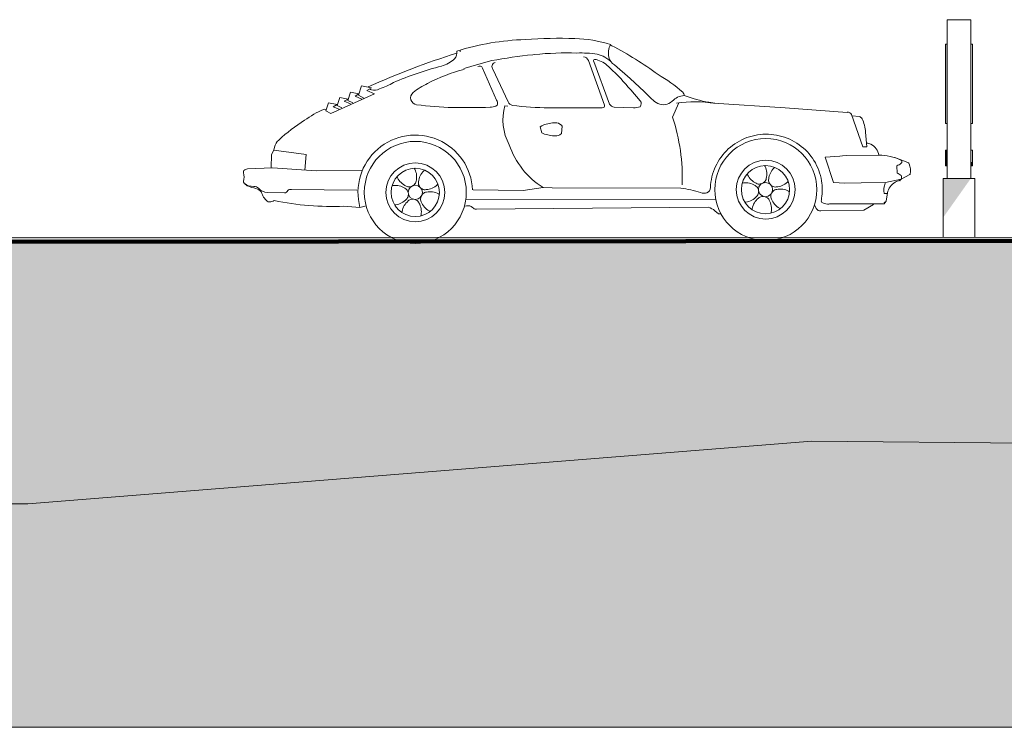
# Model space of a CAD drawing. Header units: metres. Extents: x -111 to -1, y -8 to 26.
# Tile 3 of 256: x -78.08 to -71.88, y -3.1 to 1.36. Entities that reach past the tile are written whole.
import ezdxf

# ---------------------------------------------------------------- set-up
doc = ezdxf.new("R2010")
doc.units = ezdxf.units.M
doc.header["$MEASUREMENT"] = 0
for name, color, linetype in [('04 Einrichtung', 7, 'Continuous'), ('20 Decke', 7, 'Continuous'), ('60 Auffüllung gesamt', 7, 'Continuous'), ('60 Ausstattung außen', 7, 'Continuous'), ('60 Gelände 2D Übersicht', 7, 'Continuous'), ('60 Gelände Hänle', 7, 'Continuous')]:
    doc.layers.add(name, color=color, linetype=linetype)
pattern_1 = [(45, (-27236.1321, 0), (-0.2121320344, 0.2121320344), []), (45, (-27236.2028, 0.0707), (-0.424264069, 0.424264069), []), (45, (-27236.2735, 0.1414), (-0.424264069, 0.424264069), []), (135, (-27236.34423, 0.21213), (0.07071067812, 0.07071067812), [0.3, -0.3])]

# ---------------------------------------------------------------- blocks, each defined once
blk = doc.blocks.new('Auto Symbol 27[2]_1', base_point=(-72.4743, -0.0331))
at = {"layer": '60 Ausstattung außen', "color": 7, "linetype": 'Continuous', "lineweight": 13}
for p, q in [((-74.3507, 1.195), (-74.3617, 1.2005)), ((-75.3079, 1.1554), (-75.3079, 1.1662)), ((-74.8501, 1.1381), (-74.8376, 1.1394)), ((-74.4997, 1.1012), (-74.3985, 0.8208)), ((-74.3656, 0.8275), (-74.4644, 1.0943)), ((-74.3707, 1.1067), (-74.3582, 1.0945)), ((-74.3346, 1.0741), (-74.2361, 0.9889)), ((-75.1667, 1.0539), (-75.0781, 0.851)), ((-75.0058, 0.8407), (-75.1006, 1.046)), ((-75.9283, 0.9424), (-75.9482, 0.8822)), ((-75.9283, 0.9424), (-75.8652, 0.9302)), ((-74.2361, 0.9889), (-74.1479, 0.9059)), ((-75.8462, 0.8919), (-76.1226, 0.7675)), ((-76.0663, 0.8694), (-76.0833, 0.8182)), ((-76.0663, 0.8694), (-76.0127, 0.859)), ((-75.9981, 0.9016), (-76.0151, 0.8504)), ((-75.9981, 0.9016), (-75.9453, 0.8915)), ((-75.9453, 0.8915), (-75.9694, 0.8767)), ((-75.9694, 0.8767), (-75.9269, 0.8582)), ((-75.9482, 0.8822), (-75.9138, 0.864)), ((-75.8652, 0.9302), (-75.8945, 0.9131)), ((-75.8945, 0.9131), (-75.8462, 0.8919)), ((-74.2327, 0.916), (-74.1724, 0.8484)), ((-74.1479, 0.9059), (-74.1008, 0.8599)), ((-76.1362, 0.8352), (-76.1532, 0.7839)), ((-76.1362, 0.8352), (-76.0826, 0.8248)), ((-76.0826, 0.8248), (-76.1075, 0.8102)), ((-76.1075, 0.8102), (-76.0694, 0.794)), ((-76.0833, 0.8182), (-76.0522, 0.8029)), ((-76.0127, 0.859), (-76.0376, 0.8445)), ((-76.0376, 0.8445), (-75.9985, 0.8279)), ((-76.0151, 0.8504), (-75.9833, 0.8339)), ((-75.0072, 0.8147), (-75.0264, 0.8169)), ((-74.2148, 0.803), (-74.3372, 0.807)), ((-73.9304, 0.8343), (-73.9695, 0.7453)), ((-73.7403, 0.8381), (-73.7022, 0.832)), ((-73.7115, 0.8328), (-73.2586, 0.8039)), ((-76.1532, 0.7839), (-76.1226, 0.7675)), ((-76.153, 0.793), (-76.1508, 0.7921)), ((-74.4119, 0.8042), (-74.7488, 0.8034)), ((-73.2586, 0.8039), (-72.8697, 0.775)), ((-72.8408, 0.761), (-72.7704, 0.5578)), ((-72.8377, 0.752), (-72.7928, 0.7482)), ((-74.8024, 0.6829), (-74.7935, 0.6896)), ((-74.7935, 0.6459), (-74.8024, 0.6829)), ((-74.7162, 0.7086), (-74.7093, 0.7092)), ((-74.6697, 0.6947), (-74.6642, 0.6885)), ((-74.6642, 0.6885), (-74.6697, 0.6408)), ((-74.7093, 0.6263), (-74.7162, 0.6269)), ((-72.7537, 0.6492), (-72.7457, 0.5578)), ((-72.7448, 0.5809), (-72.7477, 0.5809)), ((-76.4961, 0.5085), (-76.4979, 0.4254)), ((-76.4822, 0.5366), (-76.4961, 0.5085)), ((-76.4776, 0.5548), (-76.4822, 0.5366)), ((-76.2786, 0.5086), (-76.4822, 0.5366)), ((-76.2856, 0.4114), (-76.2786, 0.5086)), ((-72.9161, 0.4993), (-73.0071, 0.493)), ((-72.8985, 0.5005), (-72.9161, 0.4993)), ((-72.8717, 0.5024), (-72.8988, 0.5005)), ((-72.8717, 0.5024), (-72.6694, 0.5042)), ((-72.7457, 0.5578), (-72.7704, 0.5578)), ((-73.3859, 0.4336), (-73.3898, 0.4398)), ((-73.0071, 0.493), (-72.9559, 0.3332)), ((-72.5691, 0.49), (-72.487, 0.4585)), ((-72.5547, 0.3914), (-72.5567, 0.4384)), ((-72.4834, 0.4571), (-72.487, 0.4585)), ((-76.49, 0.4258), (-76.647, 0.4182)), ((-76.2156, 0.4065), (-76.49, 0.4258)), ((-75.9225, 0.4115), (-76.2156, 0.4065)), ((-75.5923, 0.4163), (-75.5962, 0.4225)), ((-75.5367, 0.4063), (-75.5309, 0.4107)), ((-73.4962, 0.3804), (-73.4986, 0.3872)), ((-73.3303, 0.4236), (-73.3246, 0.428)), ((-72.4743, 0.3832), (-72.5296, 0.3534)), ((-72.4721, 0.3859), (-72.4743, 0.3832)), ((-76.6485, 0.3118), (-76.6648, 0.3255)), ((-75.7293, 0.3133), (-75.7364, 0.3116)), ((-75.7026, 0.3631), (-75.705, 0.37)), ((-75.5969, 0.3191), (-75.6047, 0.3126)), ((-75.5664, 0.3136), (-75.5614, 0.3048)), ((-75.452, 0.3179), (-75.4473, 0.3234)), ((-73.5229, 0.3306), (-73.53, 0.3289)), ((-73.4172, 0.3235), (-73.4073, 0.3256)), ((-73.3906, 0.3364), (-73.3983, 0.3299)), ((-73.36, 0.3309), (-73.355, 0.3221)), ((-73.3395, 0.3095), (-73.3481, 0.3149)), ((-73.2456, 0.3351), (-73.241, 0.3407)), ((-72.8827, 0.3287), (-72.9559, 0.3332)), ((-72.7816, 0.3299), (-72.8827, 0.3287)), ((-72.6284, 0.3334), (-72.7816, 0.3299)), ((-72.6302, 0.3278), (-72.6284, 0.3334)), ((-72.5296, 0.3534), (-72.6284, 0.3334)), ((-72.5668, 0.3351), (-72.5573, 0.3397)), ((-76.4132, 0.2677), (-76.5236, 0.2704)), ((-75.9586, 0.2851), (-76.3691, 0.2888)), ((-75.6383, 0.2789), (-75.6345, 0.2695)), ((-75.6343, 0.2496), (-75.6332, 0.2596)), ((-75.6236, 0.3063), (-75.6137, 0.3083)), ((-75.5459, 0.2922), (-75.5545, 0.2976)), ((-75.5417, 0.2614), (-75.5485, 0.254)), ((-75.4444, 0.2619), (-75.4384, 0.2578)), ((-74.9103, 0.283), (-75.2264, 0.2864)), ((-74.7852, 0.301), (-74.9103, 0.283)), ((-74.7266, 0.2989), (-74.7852, 0.301)), ((-73.9173, 0.2968), (-74.7266, 0.2989)), ((-73.4319, 0.2962), (-73.4281, 0.2868)), ((-73.4279, 0.2668), (-73.4268, 0.2769)), ((-73.3493, 0.2527), (-73.3469, 0.2625)), ((-73.3353, 0.2787), (-73.3422, 0.2713)), ((-73.238, 0.2792), (-73.232, 0.2751)), ((-72.6162, 0.2636), (-72.6367, 0.264)), ((-72.6153, 0.267), (-72.6235, 0.2152)), ((-75.9001, 0.1861), (-75.9385, 0.1759)), ((-75.7128, 0.192), (-75.72, 0.1918)), ((-75.6128, 0.2271), (-75.6027, 0.2278)), ((-75.5837, 0.2219), (-75.5929, 0.2261)), ((-75.5557, 0.2354), (-75.5532, 0.2452)), ((-73.6971, 0.2252), (-75.2702, 0.2285)), ((-73.5064, 0.2093), (-73.5137, 0.2091)), ((-73.4064, 0.2444), (-73.3963, 0.2451)), ((-73.3773, 0.2392), (-73.3865, 0.2433)), ((-73.0635, 0.1683), (-73.0751, 0.1927)), ((-73.0303, 0.2342), (-73.0308, 0.2222)), ((-72.98, 0.1975), (-72.9839, 0.1971)), ((-72.6351, 0.1975), (-72.98, 0.1975)), ((-72.7034, 0.1934), (-72.7638, 0.1579)), ((-72.6351, 0.1975), (-72.6235, 0.2152)), ((-75.9385, 0.1759), (-76.0393, 0.1832)), ((-75.6737, 0.1512), (-75.6742, 0.1439)), ((-75.5532, 0.1294), (-75.5552, 0.1225)), ((-75.5023, 0.154), (-75.4956, 0.1513)), ((-75.2675, 0.186), (-75.2805, 0.1839)), ((-73.7436, 0.1767), (-75.2053, 0.1645)), ((-73.7017, 0.1553), (-73.6787, 0.1364)), ((-73.6787, 0.1364), (-73.6663, 0.1349)), ((-73.4673, 0.1685), (-73.4678, 0.1612)), ((-73.3468, 0.1467), (-73.3489, 0.1398)), ((-73.2959, 0.1713), (-73.2892, 0.1686)), ((-72.7638, 0.1579), (-73.0355, 0.1548))]:
    blk.add_line(p, q, dxfattribs=at)
for centre, radius in [((-75.5899, 0.2705), 0.3214), ((-73.3819, 0.2883), 0.3214), ((-75.5899, 0.2705), 0.1854), ((-73.3819, 0.2883), 0.1854), ((-73.3835, 0.2878), 0.1521), ((-75.5899, 0.2705), 0.1521), ((-75.5899, 0.2705), 0.0446), ((-75.5899, 0.2705), 0.0446), ((-75.5899, 0.2705), 0.0446), ((-73.3835, 0.2878), 0.0446), ((-73.3835, 0.2878), 0.0446), ((-73.3835, 0.2878), 0.0446)]:
    blk.add_circle(centre, radius, dxfattribs=at)
for centre, radius, start, end in [((-74.6801, -1.7615), 3.0029, 88.16382, 94.14236), ((-74.8482, -0.3623), 1.5967, 91.75143, 107.46953), ((-74.6059, 0.4299), 0.8104, 72.41046, 88.4434), ((-74.2358, 1.1453), 0.1376, 155.49715, 189.41206), ((-75.4863, -0.9498), 2.4268, 54.01877, 62.10158), ((-73.7445, -3.8371), 5.2311, 107.63284, 114.18147), ((-75.401, 1.1555), 0.0737, 323.23091, 4.10991), ((-74.5103, -2.1265), 3.2823, 95.9416, 100.49739), ((-74.6308, -0.9807), 2.1301, 88.4042, 95.5712), ((-74.5471, 0.4702), 0.6789, 81.245, 92.06044), ((-74.5304, 1.0922), 0.032, 16.36988, 90.19464), ((-74.4929, 0.9405), 0.2066, 61.6459, 76.24457), ((-74.4555, 1.0025), 0.1343, 50.86478, 63.12017), ((-74.2908, 1.1456), 0.0839, 195.81418, 238.51391), ((-74.9211, -0.9109), 2.0401, 104.29909, 113.28332), ((-75.5082, 1.3173), 0.2646, 288.31141, 308.90664), ((-74.5088, -1.3145), 2.4886, 103.94136, 108.14539), ((-75.1854, 1.0471), 0.0199, 20.16067, 121.79789), ((-75.0803, 1.0632), 0.0265, 104.92505, 220.13505), ((-74.4594, 1.1001), 0.00765, 108.93159, 229.56909), ((-74.4546, 1.081), 0.0274, 57.23505, 105.41049), ((-74.4919, 0.9396), 0.1724, 42.04525, 72.40407), ((-75.3336, 0.0092), 1.4263, 39.47674, 47.16319), ((-75.0235, 0.0353), 1.0431, 104.38359, 117.94741), ((-74.563, 0.1515), 0.9982, 48.74499, 59.76998), ((-75.9558, 1.3468), 0.4464, 288.21193, 300.74109), ((-75.355, 0.6015), 0.3885, 113.88309, 129.91571), ((-75.8636, 0.9406), 0.0239, 230.24878, 265.344), ((-75.8466, 0.967), 0.0537, 249.45324, 304.44704), ((-75.576, 0.8663), 0.0435, 130.47358, 262.59284), ((-73.8868, 0.7666), 0.1151, 94.43678, 137.31132), ((-73.9355, 0.8762), 0.0401, 7.50133, 40.04988), ((-73.5765, 1.7278), 0.9047, 249.33483, 259.56475), ((-75.3086, 2.8762), 2.0711, 262.42475, 268.75886), ((-75.2618, 5.3028), 4.4982, 268.83138, 271.83082), ((-75.1178, 0.8937), 0.0867, 269.8526, 294.16255), ((-75.0856, 0.8276), 0.0135, 283.91264, 359.36098), ((-75.1044, 0.8316), 0.0326, 352.68793, 36.31023), ((-74.698, 0.7296), 0.3398, 165.11734, 207.87587), ((-74.9662, 0.8623), 0.0451, 208.70145, 254.70369), ((-74.7342, 2.7299), 1.9266, 262.72605, 269.56509), ((-74.4094, 0.8159), 0.012, 258.28785, 24.04486), ((-74.335, 0.8401), 0.0331, 202.31215, 266.07229), ((-74.2152, 0.9258), 0.1228, 270.20292, 289.86259), ((-74.1965, 0.83), 0.0303, 319.42336, 37.28195), ((-73.9923, 0.9636), 0.1501, 223.70087, 242.52314), ((-74.0269, 0.9034), 0.0807, 244.55597, 313.35757), ((-73.8247, 0.0055), 0.8355, 81.5689, 98.22631), ((-75.9363, 0.2507), 0.59, 113.12509, 126.49671), ((-76.1608, 0.7757), 0.019, 65.88755, 112.2379), ((-75.1319, 0.3618), 1.2241, 357.91559, 18.25406), ((-72.8653, 0.7474), 0.028, 28.98071, 99.12172), ((-72.8025, 0.7167), 0.033, 33.76179, 72.74882), ((-75.7479, -0.1465), 1.0248, 121.74822, 133.22157), ((-74.7105, 0.5186), 0.1901, 91.71692, 115.88757), ((-74.7076, 0.6525), 0.0567, 48.03657, 91.70605), ((-72.9734, 0.6399), 0.2199, 2.41535, 25.63676), ((-75.5899, 0.2705), 0.3612, 2.41615, 195.19777), ((-74.7105, 0.8169), 0.1901, 244.11218, 268.28307), ((-74.7076, 0.6829), 0.0567, 268.29395, 311.962), ((-73.3787, 0.2826), 0.3546, 98.95318, 121.28432), ((-73.3784, 0.2814), 0.3558, 76.68571, 98.96509), ((-73.3779, 0.2831), 0.354, 54.34193, 76.69686), ((-76.4002, 0.5386), 0.0791, 128.74591, 168.18194), ((-74.5079, 0.7393), 0.5187, 198.97525, 237.68685), ((-73.3805, 0.2856), 0.3511, 121.27858, 143.76035), ((-73.3757, 0.2862), 0.3503, 31.82974, 54.34597), ((-72.7504, 0.5074), 0.0737, 65.61676, 85.64744), ((-72.7598, 0.4925), 0.0912, 7.34483, 64.06245), ((-72.661, 0.2082), 0.2961, 64.02761, 91.61666), ((-73.3835, 0.2878), 0.3473, 143.76414, 166.40883), ((-73.3727, 0.288), 0.3468, 9.15523, 31.82415), ((-72.5919, 0.536), 0.1038, 289.80759, 307.72261), ((-72.5358, 0.4633), 0.0119, 308.25802, 68.33462), ((-72.487, 0.4477), 0.01, 18.58702, 68.97583), ((-72.6069, 0.4074), 0.1365, 350.91216, 18.57694), ((-76.6624, 0.4002), 0.011, 131.62697, 210.19022), ((-76.7749, 0.3686), 0.1062, 344.31056, 14.20603), ((-76.6426, 0.3761), 0.0423, 96.02374, 129.98638), ((-75.693, 0.369), 0.1113, 345.33274, 25.17531), ((-75.4589, 0.3267), 0.1113, 134.35646, 174.19875), ((-73.3965, 0.4298), 0.1113, 206.35694, 246.199), ((-73.4867, 0.3863), 0.1113, 345.33274, 25.17531), ((-73.2525, 0.344), 0.1113, 134.35646, 174.19875), ((-72.5732, 0.3287), 0.0653, 47.71438, 73.52405), ((-72.5513, 0.3655), 0.0249, 330.91898, 27.49701), ((-76.6641, 0.3371), 0.00902, 161.92901, 236.11169), ((-76.6119, 0.3941), 0.0862, 228.38783, 272.91584), ((-76.513, 0.6511), 0.3653, 248.23531, 257.10231), ((-75.7154, 0.2029), 0.1113, 57.33326, 97.17567), ((-75.6029, 0.4125), 0.1113, 206.35694, 246.199), ((-75.6301, 0.339), 0.0334, 238.05877, 281.2586), ((-75.6185, 0.3446), 0.0334, 310.27517, 353.47193), ((-75.5372, 0.3299), 0.0334, 166.05898, 209.2583), ((-75.5282, 0.399), 0.1113, 273.33199, 313.17464), ((-73.3853, 0.2883), 0.3455, 166.42002, 177.78234), ((-73.509, 0.2202), 0.1113, 57.33326, 97.17567), ((-73.4628, 0.2835), 0.0334, 22.27531, 65.47508), ((-73.4237, 0.3563), 0.0334, 238.05877, 281.2586), ((-73.4122, 0.3619), 0.0334, 310.27517, 353.47193), ((-73.3308, 0.3472), 0.0334, 166.05898, 209.2583), ((-73.3218, 0.4163), 0.1113, 273.33199, 313.17464), ((-73.3715, 0.2883), 0.3455, 350.98437, 9.14376), ((-72.5048, 0.2827), 0.1332, 160.19764, 188.07952), ((-72.5065, 0.2408), 0.1119, 122.55586, 166.43572), ((-72.5708, 0.4056), 0.0665, 277.44381, 308.28948), ((-76.6059, 0.2678), 0.0402, 43.30085, 92.27823), ((-76.6131, 0.2277), 0.0698, 39.59289, 74.56816), ((-76.5221, 0.3423), 0.0719, 220.71468, 268.84822), ((-76.4463, 0.3029), 0.1172, 195.20432, 228.8282), ((-76.4112, 0.2812), 0.0136, 261.3882, 315.65319), ((-76.4768, 0.3351), 0.0985, 319.86247, 327.23551), ((-76.3836, 0.2786), 0.0109, 84.2313, 162.7781), ((-76.3737, 0.3351), 0.0465, 259.12432, 275.65148), ((-75.6692, 0.2662), 0.0334, 22.27531, 65.47508), ((-75.6675, 0.2535), 0.0334, 310.05902, 353.25767), ((-75.5283, 0.3206), 0.0334, 238.27483, 281.47162), ((-75.5172, 0.2388), 0.0334, 94.06044, 137.25862), ((-75.496, 0.1633), 0.1113, 62.35655, 102.19912), ((-74.0252, -0.5078), 0.8119, 73.35876, 82.36293), ((-73.7709, 0.3124), 0.0476, 242.74764, 293.12962), ((-73.7619, 0.2985), 0.0315, 287.95265, 5.71128), ((-73.4611, 0.2708), 0.0334, 310.05902, 353.25767), ((-73.3169, 0.2447), 0.0334, 166.27164, 209.47217), ((-73.322, 0.3379), 0.0334, 238.27483, 281.47162), ((-73.3108, 0.2561), 0.0334, 94.06044, 137.25862), ((-73.2896, 0.1806), 0.1113, 62.35655, 102.19912), ((-76.5124, 0.2244), 0.0147, 221.39902, 283.23028), ((-76.5127, 0.2807), 0.0707, 272.98436, 299.20713), ((-76.1115, 2.0086), 1.8268, 258.42024, 272.26465), ((-75.7289, 0.3021), 0.1113, 278.35683, 318.19916), ((-75.5644, 0.1303), 0.1113, 129.33368, 169.17566), ((-75.6103, 0.1938), 0.0334, 94.27374, 137.47388), ((-75.5977, 0.1915), 0.0334, 22.05962, 65.25982), ((-75.6629, 0.1481), 0.1113, 350.35691, 30.19934), ((-75.5233, 0.2274), 0.0334, 166.27164, 209.47217), ((-75.4486, 0.2515), 0.1113, 201.33306, 241.17501), ((-75.2592, 0.1396), 0.0472, 49.85302, 100.1768), ((-73.5226, 0.3194), 0.1113, 278.35683, 318.19916), ((-73.358, 0.1476), 0.1113, 129.33368, 169.17566), ((-73.4039, 0.2111), 0.0334, 94.27374, 137.47388), ((-73.3913, 0.2088), 0.0334, 22.05962, 65.25982), ((-73.4565, 0.1654), 0.1113, 350.35691, 30.19934), ((-73.2423, 0.2688), 0.1113, 201.33306, 241.17501), ((-73.0199, 0.2161), 0.0125, 150.73192, 256.81112), ((-72.9902, 0.2743), 0.0775, 245.21038, 274.67675), ((-75.2069, 0.1914), 0.027, 215.84313, 273.47314), ((-73.793, 0.0276), 0.157, 54.44032, 71.66805), ((-73.0396, 0.182), 0.0275, 209.81234, 278.70058)]:
    blk.add_arc(centre, radius, start, end, dxfattribs=at)
for p in [(-72.5361, 0.3453), (-72.6353, 0.2082)]:
    blk.add_point(p, dxfattribs=at)

msp = doc.modelspace()

# ---------------------------------------------------------------- hatches: boundary and pattern name
at = {"layer": '04 Einrichtung', "linetype": 'Continuous', "lineweight": 0, "true_color": 0x000000}
for points in [[(-72.2496, 0.5374), (-72.2496, 0.5366), (-72.241, 0.5359), (-72.241, 0.5366)], [(-72.2496, 0.5366), (-72.2496, 0.5343), (-72.241, 0.5336), (-72.241, 0.5359)], [(-72.2496, 0.5343), (-72.2496, 0.5307), (-72.241, 0.53), (-72.241, 0.5336)], [(-72.2496, 0.5307), (-72.2496, 0.5257), (-72.241, 0.5251), (-72.241, 0.53)], [(-72.2496, 0.5257), (-72.2496, 0.5195), (-72.241, 0.519), (-72.241, 0.5251)], [(-72.2496, 0.5195), (-72.2496, 0.5124), (-72.241, 0.512), (-72.241, 0.519)], [(-72.2496, 0.5124), (-72.2496, 0.5045), (-72.241, 0.5042), (-72.241, 0.512)], [(-72.2496, 0.5045), (-72.2496, 0.496), (-72.241, 0.4959), (-72.241, 0.5042)], [(-72.241, 0.5366), (-72.241, 0.5359), (-72.2396, 0.5355), (-72.2396, 0.5363)], [(-72.241, 0.5359), (-72.241, 0.5336), (-72.2396, 0.5333), (-72.2396, 0.5355)], [(-72.241, 0.5336), (-72.241, 0.53), (-72.2396, 0.5297), (-72.2396, 0.5333)], [(-72.241, 0.53), (-72.241, 0.5251), (-72.2396, 0.5248), (-72.2396, 0.5297)], [(-72.241, 0.5251), (-72.241, 0.519), (-72.2396, 0.5188), (-72.2396, 0.5248)], [(-72.241, 0.519), (-72.241, 0.512), (-72.2396, 0.5118), (-72.2396, 0.5188)], [(-72.241, 0.512), (-72.241, 0.5042), (-72.2396, 0.5041), (-72.2396, 0.5118)], [(-72.241, 0.5042), (-72.241, 0.4959), (-72.2396, 0.4959), (-72.2396, 0.5041)], [(-72.2496, 0.496), (-72.2496, 0.4874), (-72.241, 0.4874), (-72.241, 0.4959)], [(-72.2496, 0.4874), (-72.2496, 0.4787), (-72.241, 0.4788), (-72.241, 0.4874)], [(-72.2496, 0.4787), (-72.2496, 0.4703), (-72.241, 0.4705), (-72.241, 0.4788)], [(-72.2496, 0.4703), (-72.2496, 0.4624), (-72.241, 0.4627), (-72.241, 0.4705)], [(-72.2496, 0.4624), (-72.2496, 0.4552), (-72.241, 0.4557), (-72.241, 0.4627)], [(-72.2496, 0.4552), (-72.2496, 0.4491), (-72.241, 0.4496), (-72.241, 0.4557)], [(-72.2496, 0.4491), (-72.2496, 0.4441), (-72.241, 0.4447), (-72.241, 0.4496)], [(-72.2496, 0.4441), (-72.2496, 0.4404), (-72.241, 0.4411), (-72.241, 0.4447)], [(-72.2496, 0.4404), (-72.2496, 0.4381), (-72.241, 0.4389), (-72.241, 0.4411)], [(-72.2496, 0.4381), (-72.2496, 0.4374), (-72.241, 0.4381), (-72.241, 0.4389)], [(-72.241, 0.4959), (-72.241, 0.4874), (-72.2396, 0.4874), (-72.2396, 0.4959)], [(-72.241, 0.4874), (-72.241, 0.4788), (-72.2396, 0.4789), (-72.2396, 0.4874)], [(-72.241, 0.4788), (-72.241, 0.4705), (-72.2396, 0.4706), (-72.2396, 0.4789)], [(-72.241, 0.4705), (-72.241, 0.4627), (-72.2396, 0.4629), (-72.2396, 0.4706)], [(-72.241, 0.4627), (-72.241, 0.4557), (-72.2396, 0.4559), (-72.2396, 0.4629)], [(-72.241, 0.4557), (-72.241, 0.4496), (-72.2396, 0.4499), (-72.2396, 0.4559)], [(-72.241, 0.4496), (-72.241, 0.4447), (-72.2396, 0.445), (-72.2396, 0.4499)], [(-72.241, 0.4447), (-72.241, 0.4411), (-72.2396, 0.4414), (-72.2396, 0.445)], [(-72.241, 0.4411), (-72.241, 0.4389), (-72.2396, 0.4392), (-72.2396, 0.4414)], [(-72.241, 0.4389), (-72.241, 0.4381), (-72.2396, 0.4385), (-72.2396, 0.4392)], [(-72.0883, 0.4627), (-72.0896, 0.4629), (-72.0896, 0.4559), (-72.0883, 0.4557)], [(-72.0883, 0.4557), (-72.0896, 0.4559), (-72.0896, 0.4499), (-72.0883, 0.4496)], [(-72.0883, 0.4496), (-72.0896, 0.4499), (-72.0896, 0.445), (-72.0883, 0.4447)], [(-72.0883, 0.4447), (-72.0896, 0.445), (-72.0896, 0.4414), (-72.0883, 0.4411)], [(-72.0883, 0.4411), (-72.0896, 0.4414), (-72.0896, 0.4392), (-72.0883, 0.4389)], [(-72.0883, 0.4389), (-72.0896, 0.4392), (-72.0896, 0.4385), (-72.0883, 0.4381)], [(-72.0796, 0.4624), (-72.0883, 0.4627), (-72.0883, 0.4557), (-72.0796, 0.4552)], [(-72.0796, 0.4552), (-72.0883, 0.4557), (-72.0883, 0.4496), (-72.0796, 0.4491)], [(-72.0796, 0.4491), (-72.0883, 0.4496), (-72.0883, 0.4447), (-72.0796, 0.4441)], [(-72.0796, 0.4441), (-72.0883, 0.4447), (-72.0883, 0.4411), (-72.0796, 0.4404)], [(-72.0796, 0.4404), (-72.0883, 0.4411), (-72.0883, 0.4389), (-72.0796, 0.4381)], [(-72.0796, 0.4381), (-72.0883, 0.4389), (-72.0883, 0.4381), (-72.0796, 0.4374)]]:
    msp.add_hatch(color=18, dxfattribs=at).paths.add_polyline_path(points)
at = {"layer": '20 Decke', "linetype": 'Continuous', "lineweight": 0, "true_color": 0x000000}
msp.add_hatch(color=18, dxfattribs=at).paths.add_polyline_path([(-72.2648, 0.3588), (-72.2648, 0.1111), (-72.0896, 0.3588)])
at = {"layer": '60 Auffüllung gesamt', "linetype": 'Continuous', "lineweight": 18, "true_color": 0xffa8a8}
h = msp.add_hatch(dxfattribs=at)
h.set_pattern_fill('Boden__gewachsen_0001', color=21, style=0, pattern_type=2)
h.set_pattern_definition(pattern_1)
h.paths.add_polyline_path([(-111.2436, -0.8438), (-111.2436, -1.5701), (-104.7799, -1.5203), (-101.3177, -1.5261), (-81.1349, -1.6859), (-78.0305, -1.6923), (-73.0924, -1.2973), (-53.2761, -1.4627), (-37.9393, -1.2031), (-33.9251, -1.5799), (-30.5758, -1.539), (-30.5297, -1.5398), (-18.2829, -1.4943), (-18.1757, -1.4963), (-18.0684, -1.4982), (-17.9612, -1.5002), (-17.8543, -1.5021), (-17.7478, -1.5041), (-10.3433, -1.3808), (-2.348, -1.2492), (-2.348, -2.5), (-2.3419, -2.5), (-2.3419, -0.5242), (-2.7288, -0.5145), (-3.1755, -0.498), (-3.1746, -0.4985), (-3.1746, -0.5015), (-3.1772, -0.503), (-3.1798, -0.5015), (-3.1798, -0.4985), (-3.1787, -0.4979), (-3.1872, -0.4976), (-3.1856, -0.4985), (-3.1856, -0.5015), (-3.1882, -0.503), (-3.1908, -0.5015), (-3.1908, -0.4985), (-3.1891, -0.4975), (-16.6165, 0), (-17.1837, 0), (-17.2367, -0.0004), (-60.0718, -0.0088), (-60.9134, 0), (-63.3853, 0), (-64.4135, -0.0089), (-107.7138, -0.0237), (-108.6391, -0.0237), (-108.9048, -0.0619)])
h.paths.add_polyline_path([(-10.9938, -0.3652), (-10.9964, -0.3637), (-10.9964, -0.3607), (-10.9938, -0.3592), (-10.9912, -0.3607), (-10.9912, -0.3637)], flags=0)
h.paths.add_polyline_path([(-10.9964, -0.7607), (-10.9938, -0.7592), (-10.9912, -0.7607), (-10.9912, -0.7637), (-10.9938, -0.7652), (-10.9964, -0.7637)], flags=0)
h.paths.add_polyline_path([(-10.9938, -0.5652), (-10.9964, -0.5637), (-10.9964, -0.5607), (-10.9938, -0.5592), (-10.9912, -0.5607), (-10.9912, -0.5637)], flags=0)
h.paths.add_polyline_path([(-10.9854, -0.3607), (-10.9828, -0.3592), (-10.9802, -0.3607), (-10.9802, -0.3637), (-10.9828, -0.3652), (-10.9854, -0.3637)], flags=0)
h.paths.add_polyline_path([(-10.9828, -0.5652), (-10.9854, -0.5637), (-10.9854, -0.5607), (-10.9828, -0.5592), (-10.9802, -0.5607), (-10.9802, -0.5637)], flags=0)
h.paths.add_polyline_path([(-10.9854, -0.7637), (-10.9854, -0.7607), (-10.9828, -0.7592), (-10.9802, -0.7607), (-10.9802, -0.7637), (-10.9828, -0.7652)], flags=0)
h.paths.add_polyline_path([(-3.1908, -1.0985), (-3.1882, -1.097), (-3.1856, -1.0985), (-3.1856, -1.1015), (-3.1882, -1.103), (-3.1908, -1.1015)], flags=0)
h.paths.add_polyline_path([(-3.1908, -0.8985), (-3.1882, -0.897), (-3.1856, -0.8985), (-3.1856, -0.9015), (-3.1882, -0.903), (-3.1908, -0.9015)], flags=0)
h.paths.add_polyline_path([(-3.1882, -0.703), (-3.1908, -0.7015), (-3.1908, -0.6985), (-3.1882, -0.697), (-3.1856, -0.6985), (-3.1856, -0.7015)], flags=0)
h.paths.add_polyline_path([(-3.1772, -0.703), (-3.1798, -0.7015), (-3.1798, -0.6985), (-3.1772, -0.697), (-3.1746, -0.6985), (-3.1746, -0.7015)], flags=0)
h.paths.add_polyline_path([(-3.1798, -1.1015), (-3.1798, -1.0985), (-3.1772, -1.097), (-3.1746, -1.0985), (-3.1746, -1.1015), (-3.1772, -1.103)], flags=0)
h.paths.add_polyline_path([(-3.1798, -0.9015), (-3.1798, -0.8985), (-3.1772, -0.897), (-3.1746, -0.8985), (-3.1746, -0.9015), (-3.1772, -0.903)], flags=0)
at = {"layer": '60 Ausstattung außen', "linetype": 'Continuous', "lineweight": 0, "true_color": 0x000000}
msp.add_hatch(color=18, dxfattribs=at).paths.add_polyline_path([(-72.2396, 1.2039), (-72.2496, 1.2039), (-72.2496, 0.7039), (-72.2396, 0.7039)])
at = {"layer": '60 Gelände Hänle', "linetype": 'Continuous', "lineweight": 18, "true_color": 0x9f9f9f}
h = msp.add_hatch(dxfattribs=at)
h.set_pattern_fill('Boden__gewachsen_0001', color=253, style=0, pattern_type=2)
h.set_pattern_definition(pattern_1)
h.paths.add_polyline_path([(-104.7799, -1.5203), (-111.2436, -1.5701), (-111.2436, -3.1), (-2.348, -3.1), (-2.348, -1.2492), (-10.3433, -1.3808), (-17.7478, -1.5041), (-17.8543, -1.5021), (-17.9612, -1.5002), (-18.0684, -1.4982), (-18.1757, -1.4963), (-18.2829, -1.4943), (-30.5297, -1.5398), (-30.5758, -1.539), (-33.9251, -1.5799), (-37.9393, -1.2031), (-53.2761, -1.4627), (-73.0924, -1.2973), (-78.0305, -1.6923), (-81.1349, -1.6859), (-101.3177, -1.5261)])

# ---------------------------------------------------------------- linework, layer by layer
at = {"layer": '04 Einrichtung', "color": 7, "linetype": 'Continuous', "lineweight": 13}
for p, q in [((-72.241, 0.5366), (-72.2496, 0.5374)), ((-72.2496, 0.5366), (-72.2496, 0.5374)), ((-72.2496, 0.5343), (-72.2496, 0.5366)), ((-72.2496, 0.5307), (-72.2496, 0.5343)), ((-72.2496, 0.5257), (-72.2496, 0.5307)), ((-72.2496, 0.5195), (-72.2496, 0.5257)), ((-72.2496, 0.5124), (-72.2496, 0.5195)), ((-72.2496, 0.5045), (-72.2496, 0.5124)), ((-72.2496, 0.496), (-72.2496, 0.5045)), ((-72.2396, 0.5363), (-72.241, 0.5366)), ((-72.0896, 0.5363), (-72.0883, 0.5366)), ((-72.0883, 0.5366), (-72.0796, 0.5374)), ((-72.0796, 0.5366), (-72.0796, 0.5374)), ((-72.0796, 0.5343), (-72.0796, 0.5366)), ((-72.0796, 0.5307), (-72.0796, 0.5343)), ((-72.0796, 0.5257), (-72.0796, 0.5307)), ((-72.0796, 0.5195), (-72.0796, 0.5257)), ((-72.0796, 0.5124), (-72.0796, 0.5195)), ((-72.0796, 0.5045), (-72.0796, 0.5124)), ((-72.0796, 0.496), (-72.0796, 0.5045)), ((-72.2496, 0.4874), (-72.2496, 0.496)), ((-72.2496, 0.4787), (-72.2496, 0.4874)), ((-72.2496, 0.4703), (-72.2496, 0.4787)), ((-72.2496, 0.4624), (-72.2496, 0.4703)), ((-72.2496, 0.4552), (-72.2496, 0.4624)), ((-72.2496, 0.4491), (-72.2496, 0.4552)), ((-72.2496, 0.4441), (-72.2496, 0.4491)), ((-72.2496, 0.4404), (-72.2496, 0.4441)), ((-72.2496, 0.4381), (-72.2496, 0.4404)), ((-72.241, 0.4381), (-72.2496, 0.4374)), ((-72.2496, 0.4374), (-72.2496, 0.4381)), ((-72.2396, 0.4385), (-72.241, 0.4381)), ((-72.0896, 0.4385), (-72.0883, 0.4381)), ((-72.0883, 0.4381), (-72.0796, 0.4374)), ((-72.0796, 0.4874), (-72.0796, 0.496)), ((-72.0796, 0.4787), (-72.0796, 0.4874)), ((-72.0796, 0.4703), (-72.0796, 0.4787)), ((-72.0796, 0.4624), (-72.0796, 0.4703)), ((-72.0796, 0.4552), (-72.0796, 0.4624)), ((-72.0796, 0.4491), (-72.0796, 0.4552)), ((-72.0796, 0.4441), (-72.0796, 0.4491)), ((-72.0796, 0.4404), (-72.0796, 0.4441)), ((-72.0796, 0.4381), (-72.0796, 0.4404)), ((-72.0796, 0.4374), (-72.0796, 0.4381))]:
    msp.add_line(p, q, dxfattribs=at)
at = {"layer": '20 Decke', "color": 7, "linetype": 'Continuous', "lineweight": 13}
for p, q in [((-72.2648, -0.0115), (-72.2648, 0.3588)), ((-72.2648, 0.3588), (-72.2396, 0.3588)), ((-72.0896, 0.3588), (-72.0648, 0.3588)), ((-72.0648, -0.0115), (-72.0648, 0.3588))]:
    msp.add_line(p, q, dxfattribs=at)
at = {"layer": '60 Auffüllung gesamt', "color": 7, "linetype": 'Continuous', "lineweight": 18, "flags": 128}
for points in [[(-2.3419, -0.5242), (-2.7288, -0.5145), (-16.6165, 0), (-17.1837, 0), (-17.2367, -0.0004), (-60.0718, -0.0088), (-60.9134, 0), (-63.3853, 0), (-64.4135, -0.0089), (-107.7138, -0.0237), (-108.6391, -0.0237), (-108.9048, -0.0619), (-111.2436, -0.8438)], [(-2.348, -1.2492), (-10.3433, -1.3808), (-17.7478, -1.5041), (-17.8543, -1.5021), (-17.9612, -1.5002), (-18.0684, -1.4982), (-18.1757, -1.4963), (-18.2829, -1.4943), (-30.5297, -1.5398), (-30.5758, -1.539), (-33.9251, -1.5799), (-37.9393, -1.2031), (-53.2761, -1.4627), (-73.0924, -1.2973), (-78.0305, -1.6923), (-81.1349, -1.6859), (-101.3177, -1.5261), (-104.7799, -1.5203), (-111.2436, -1.5701)]]:
    msp.add_lwpolyline(points, dxfattribs=at)
at = {"layer": '60 Ausstattung außen', "color": 7, "linetype": 'Continuous', "lineweight": 18}
for p, q in [((-72.0896, 1.3588), (-72.2396, 1.3588)), ((-72.2396, 1.3588), (-72.2396, 0.3588)), ((-72.0896, 0.3588), (-72.0896, 1.3588)), ((-72.2496, 1.2039), (-72.2396, 1.2039)), ((-72.2496, 0.7039), (-72.2496, 1.2039)), ((-72.0896, 1.2039), (-72.0796, 1.2039)), ((-72.0796, 1.2039), (-72.0796, 0.7039)), ((-72.2396, 0.7039), (-72.2496, 0.7039)), ((-72.0796, 0.7039), (-72.0896, 0.7039)), ((-72.2396, 0.3588), (-72.0896, 0.3588))]:
    msp.add_line(p, q, dxfattribs=at)
at = {"layer": '60 Gelände 2D Übersicht', "color": 7, "linetype": 'Continuous', "lineweight": 100}
msp.add_line((-60.3644, -0.0208), (-94.3685, -0.0604), dxfattribs=at)
at = {"layer": '60 Gelände Hänle', "color": 7, "linetype": 'Continuous', "lineweight": 18}
msp.add_line((-2.348, -3.1), (-111.2436, -3.1), dxfattribs=at)

# ---------------------------------------------------------------- block references
at = {"layer": '60 Ausstattung außen', "color": 7, "linetype": 'Continuous', "lineweight": 13}
msp.add_blockref('Auto Symbol 27[2]_1', (-72.4743, -0.0331), dxfattribs=at)

doc.saveas('drawing.dxf')
